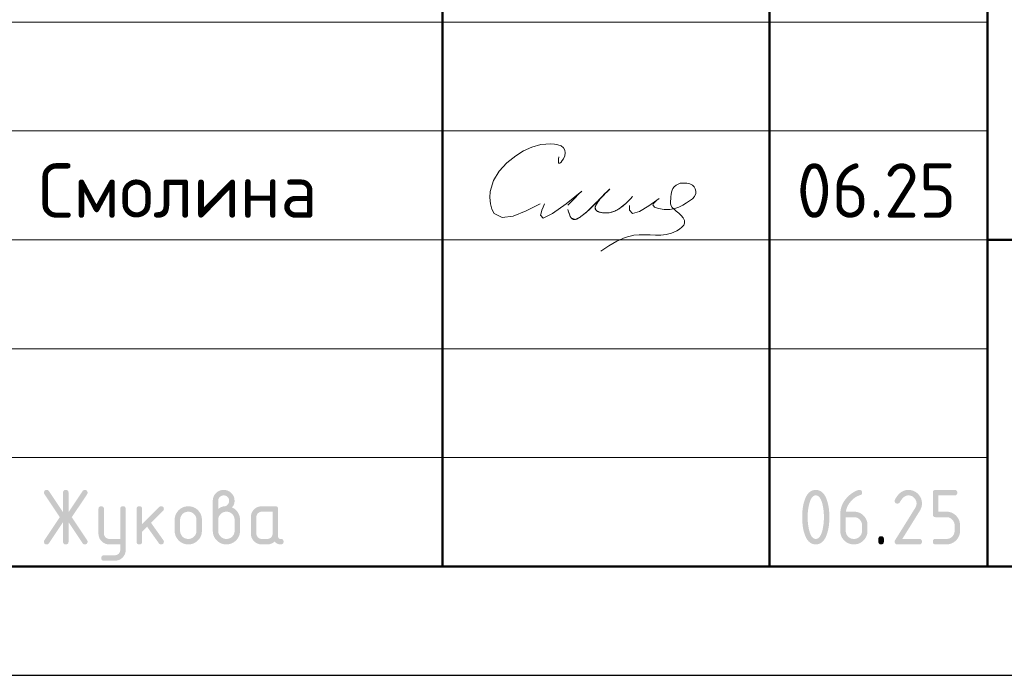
# Model space of a CAD drawing. Header units: millimetres. Extents: x 0 to 50400, y 0 to 35640.
# Tile 3 of 6: x 30071 to 35493, y 0 to 3613. Entities that reach past the tile are written whole.
import ezdxf

# ---------------------------------------------------------------- set-up
doc = ezdxf.new("R2010")
doc.units = ezdxf.units.MM
doc.layers.add('Standard', color=7, linetype='Continuous', lineweight=25)
doc.styles.add('ISOCPEUR', font='txt')

msp = doc.modelspace()

# ---------------------------------------------------------------- hatches: boundary and pattern name
at = {"layer": 'Standard', "linetype": 'Continuous', "lineweight": 25, "transparency": 33554687}
for points in [[(30310.2, 844.4), (30232.8, 728.1), (30231.7, 726.5), (30230.4, 725.2), (30229, 724), (30227.4, 723.2), (30225.8, 722.4), (30224, 721.9), (30222.1, 721.5), (30220, 721.5), (30218.2, 721.5), (30216.6, 721.8), (30215, 722), (30213.6, 722.5), (30212.2, 723), (30211, 723.8), (30209.9, 724.5), (30209, 725.5), (30208, 726.4), (30207.4, 727.7), (30206.7, 728.9), (30206.2, 730.4), (30205.7, 731.8), (30205.5, 733.5), (30205.3, 735.2), (30205.3, 737.2), (30205.3, 739.1), (30205.9, 741.1), (30206.5, 743), (30207.8, 744.9), (30292.1, 871.4), (30207.8, 997.9), (30206.5, 999.9), (30205.9, 1001.8), (30205.3, 1003.8), (30205.3, 1005.9), (30205.3, 1007.8), (30205.5, 1009.5), (30205.7, 1011.3), (30206.2, 1012.7), (30206.7, 1014.2), (30207.4, 1015.4), (30208.1, 1016.6), (30209, 1017.6), (30210, 1018.6), (30211.1, 1019.3), (30212.3, 1020.1), (30213.7, 1020.6), (30215.1, 1021), (30216.8, 1021.3), (30218.4, 1021.5), (30220.3, 1021.5), (30222.3, 1021.5), (30224, 1021.1), (30225.8, 1020.7), (30227.4, 1019.8), (30228.9, 1019), (30230.3, 1017.7), (30231.6, 1016.4), (30232.8, 1014.7), (30310.2, 898.7), (30310.2, 1006.5), (30310.2, 1008.4), (30310.5, 1010.1), (30310.7, 1011.7), (30311.2, 1013.1), (30311.7, 1014.5), (30312.4, 1015.7), (30313.1, 1016.9), (30314, 1017.8), (30314.9, 1018.7), (30316.1, 1019.4), (30317.3, 1020.1), (30318.7, 1020.6), (30320.1, 1021.1), (30321.8, 1021.3), (30323.4, 1021.5), (30325.3, 1021.5), (30327.2, 1021.5), (30328.8, 1021.3), (30330.4, 1021.1), (30331.8, 1020.6), (30333.3, 1020.1), (30334.4, 1019.4), (30335.6, 1018.7), (30336.5, 1017.8), (30337.5, 1016.9), (30338.2, 1015.7), (30338.9, 1014.5), (30339.4, 1013.1), (30339.8, 1011.7), (30340.1, 1010.1), (30340.3, 1008.4), (30340.3, 1006.5), (30340.3, 898.7), (30417.8, 1014.7), (30418.9, 1016.4), (30420.3, 1017.7), (30421.6, 1019), (30423.2, 1019.8), (30424.8, 1020.7), (30426.6, 1021.1), (30428.5, 1021.5), (30430.5, 1021.5), (30432, 1021.5), (30433.4, 1021.3), (30434.9, 1021), (30436.2, 1020.4), (30437.5, 1019.8), (30438.7, 1019), (30439.9, 1018.1), (30441, 1017), (30442, 1015.9), (30442.8, 1014.6), (30443.6, 1013.4), (30444.2, 1012.1), (30444.7, 1010.7), (30445, 1009.3), (30445.3, 1007.9), (30445.3, 1006.3), (30445.3, 1004.1), (30444.6, 1002), (30444, 999.9), (30442.8, 997.9), (30358.5, 871.4), (30442.8, 744.9), (30444, 743), (30444.6, 741), (30445.3, 738.9), (30445.3, 736.8), (30445.3, 735.2), (30445, 733.8), (30444.7, 732.4), (30444.2, 731), (30443.7, 729.7), (30442.9, 728.5), (30442.1, 727.2), (30441.1, 726.1), (30440, 724.9), (30438.8, 724.1), (30437.7, 723.3), (30436.4, 722.7), (30435.1, 722.1), (30433.7, 721.8), (30432.3, 721.5), (30430.7, 721.5), (30428.6, 721.5), (30426.7, 721.9), (30424.8, 722.4), (30423.2, 723.2), (30421.6, 724), (30420.2, 725.2), (30418.9, 726.5), (30417.8, 728.1), (30340.3, 844.4), (30340.3, 736.5), (30340.3, 734.7), (30340.1, 733), (30339.8, 731.4), (30339.4, 730), (30338.9, 728.6), (30338.2, 727.4), (30337.5, 726.2), (30336.5, 725.3), (30335.6, 724.4), (30334.4, 723.7), (30333.3, 723), (30331.8, 722.5), (30330.4, 722), (30328.8, 721.8), (30327.2, 721.5), (30325.3, 721.5), (30323.4, 721.5), (30321.8, 721.8), (30320.1, 722), (30318.7, 722.5), (30317.3, 723), (30316.1, 723.7), (30314.9, 724.4), (30314, 725.3), (30313.1, 726.2), (30312.4, 727.4), (30311.7, 728.6), (30311.2, 730), (30310.7, 731.4), (30310.5, 733), (30310.2, 734.7), (30310.2, 736.5)], [(34964.6, 1021.5), (34968.5, 1021.5), (34972.2, 1021.2), (34976, 1020.9), (34979.6, 1020.2), (34983.2, 1019.5), (34986.7, 1018.5), (34990.1, 1017.4), (34993.4, 1016.1), (34996.7, 1014.7), (34999.9, 1013), (35003.1, 1011.3), (35006.1, 1009.2), (35009.1, 1007.2), (35012, 1004.8), (35014.9, 1002.4), (35017.6, 999.6), (35020.4, 996.9), (35022.8, 994), (35025.2, 991.1), (35027.2, 988.1), (35029.3, 985), (35031, 981.9), (35032.7, 978.7), (35034.1, 975.4), (35035.5, 972.1), (35036.5, 968.6), (35037.5, 965.2), (35038.2, 961.5), (35038.9, 957.9), (35039.2, 954.2), (35039.6, 950.4), (35039.6, 946.6), (35039.6, 941.2), (35038.7, 935.9), (35037.9, 930.5), (35036.2, 925.1), (35034.5, 919.7), (35031.9, 914.3), (35029.3, 908.8), (35025.9, 903.4), (34931.4, 751.6), (35024.6, 751.6), (35026.4, 751.6), (35028.1, 751.4), (35029.7, 751.1), (35031.1, 750.7), (35032.5, 750.2), (35033.7, 749.5), (35034.9, 748.8), (35035.8, 747.8), (35036.8, 746.9), (35037.5, 745.7), (35038.2, 744.6), (35038.6, 743.2), (35039.1, 741.7), (35039.3, 740.1), (35039.6, 738.4), (35039.6, 736.6), (35039.6, 734.7), (35039.3, 733), (35039.1, 731.4), (35038.6, 730), (35038.2, 728.6), (35037.5, 727.4), (35036.8, 726.2), (35035.8, 725.3), (35034.9, 724.4), (35033.7, 723.7), (35032.5, 723), (35031.1, 722.5), (35029.7, 722), (35028.1, 721.8), (35026.4, 721.5), (35024.6, 721.5), (34904.6, 721.5), (34902.7, 721.5), (34901.1, 721.8), (34899.5, 722), (34898.1, 722.5), (34896.7, 723), (34895.5, 723.7), (34894.3, 724.4), (34893.4, 725.3), (34892.4, 726.2), (34891.7, 727.4), (34891, 728.6), (34890.6, 730), (34890.1, 731.4), (34889.9, 733), (34889.6, 734.7), (34889.6, 736.5), (34889.6, 738.8), (34890.2, 741), (34890.9, 743.1), (34892.1, 745.2), (35002.1, 921.7), (35004, 924.7), (35005.4, 927.8), (35006.8, 930.8), (35007.7, 933.9), (35008.6, 937), (35009.1, 940.2), (35009.6, 943.3), (35009.6, 946.5), (35009.6, 951.2), (35008.8, 955.5), (35007.9, 959.8), (35006.3, 963.8), (35004.6, 967.7), (35002.2, 971.4), (34999.7, 975), (34996.4, 978.3), (34993.1, 981.6), (34989.5, 984.1), (34985.8, 986.6), (34981.9, 988.2), (34977.9, 989.8), (34973.6, 990.7), (34969.3, 991.5), (34964.6, 991.5), (34961.4, 991.5), (34958.3, 990.9), (34955.2, 990.3), (34952.1, 989.1), (34949.1, 988), (34946.1, 986.2), (34943.1, 984.4), (34940.1, 982.1), (34937.2, 979.7), (34934.3, 976.8), (34931.4, 973.8), (34928.6, 970.3), (34925.8, 966.7), (34923, 962.6), (34920.3, 958.5), (34917.6, 953.8), (34916.5, 952), (34915.2, 950.6), (34913.9, 949.2), (34912.3, 948.3), (34910.7, 947.4), (34908.8, 947), (34906.8, 946.5), (34904.6, 946.5), (34902.7, 946.5), (34901.1, 946.7), (34899.5, 947), (34898.1, 947.4), (34896.7, 947.9), (34895.5, 948.6), (34894.3, 949.3), (34893.4, 950.3), (34892.4, 951.2), (34891.7, 952.4), (34891, 953.5), (34890.6, 954.9), (34890.1, 956.3), (34889.9, 958), (34889.6, 959.6), (34889.6, 961.5), (34889.6, 963.2), (34890, 964.7), (34890.3, 966.3), (34891, 967.6), (34894.5, 974.4), (34898.2, 980.3), (34902, 986.2), (34906.1, 991.2), (34910.1, 996.3), (34914.4, 1000.5), (34918.8, 1004.7), (34923.4, 1008.1), (34928, 1011.4), (34932.8, 1014), (34937.7, 1016.5), (34942.9, 1018.2), (34948, 1019.9), (34953.5, 1020.7), (34958.9, 1021.5)], [(35099.5, 886.5), (35099.5, 1006.5), (35099.5, 1008.4), (35099.8, 1010.1), (35100, 1011.7), (35100.4, 1013.1), (35100.9, 1014.5), (35101.6, 1015.7), (35102.3, 1016.9), (35103.3, 1017.8), (35104.2, 1018.7), (35105.4, 1019.4), (35106.5, 1020.1), (35107.9, 1020.6), (35109.3, 1021.1), (35111, 1021.3), (35112.6, 1021.5), (35114.5, 1021.5), (35219.2, 1021.5), (35221.1, 1021.5), (35222.7, 1021.3), (35224.3, 1021.1), (35225.7, 1020.6), (35227.1, 1020.1), (35228.3, 1019.4), (35229.5, 1018.7), (35230.4, 1017.8), (35231.4, 1016.9), (35232.1, 1015.7), (35232.8, 1014.5), (35233.2, 1013.1), (35233.7, 1011.7), (35234, 1010), (35234.2, 1008.4), (35234.2, 1006.5), (35234.2, 1004.6), (35234, 1003), (35233.7, 1001.4), (35233.2, 999.9), (35232.8, 998.5), (35232.1, 997.4), (35231.4, 996.2), (35230.4, 995.2), (35229.5, 994.3), (35228.3, 993.6), (35227.1, 992.9), (35225.7, 992.4), (35224.3, 992), (35222.7, 991.7), (35221.1, 991.5), (35219.2, 991.5), (35129.6, 991.5), (35129.6, 901.6), (35174.4, 901.6), (35178.3, 901.6), (35182.1, 901.3), (35185.8, 900.9), (35189.4, 900.2), (35193, 899.5), (35196.4, 898.5), (35199.9, 897.5), (35203.2, 896.1), (35206.5, 894.7), (35209.7, 893), (35212.8, 891.3), (35215.9, 889.2), (35218.9, 887.1), (35221.8, 884.7), (35224.6, 882.3), (35227.4, 879.5), (35230.1, 876.8), (35232.5, 873.9), (35234.9, 871), (35236.9, 868), (35239, 864.9), (35240.7, 861.8), (35242.4, 858.6), (35243.8, 855.3), (35245.1, 852), (35246.2, 848.5), (35247.2, 845.1), (35247.9, 841.5), (35248.5, 837.9), (35248.9, 834.2), (35249.2, 830.4), (35249.2, 826.6), (35249.2, 796.6), (35249.2, 792.7), (35248.9, 788.9), (35248.5, 785.2), (35247.9, 781.6), (35247.2, 778), (35246.1, 774.5), (35245.1, 771), (35243.7, 767.7), (35242.4, 764.4), (35240.6, 761.2), (35238.9, 758.1), (35236.9, 755), (35234.8, 752), (35232.4, 749.1), (35230, 746.2), (35227.2, 743.5), (35224.5, 740.7), (35221.6, 738.3), (35218.7, 735.9), (35215.7, 733.9), (35212.7, 731.8), (35209.5, 730.1), (35206.3, 728.4), (35203, 727), (35199.7, 725.7), (35196.3, 724.6), (35192.8, 723.6), (35189.2, 722.9), (35185.7, 722.2), (35182, 721.9), (35178.2, 721.5), (35174.4, 721.5), (35114.5, 721.5), (35112.6, 721.5), (35111, 721.8), (35109.3, 722), (35107.9, 722.5), (35106.5, 723), (35105.4, 723.7), (35104.2, 724.4), (35103.3, 725.3), (35102.3, 726.2), (35101.6, 727.4), (35100.9, 728.6), (35100.5, 730), (35100, 731.4), (35099.8, 733), (35099.5, 734.7), (35099.5, 736.6), (35099.5, 738.4), (35099.8, 740.1), (35100, 741.7), (35100.4, 743.2), (35100.9, 744.6), (35101.6, 745.7), (35102.3, 746.9), (35103.3, 747.8), (35104.2, 748.8), (35105.4, 749.5), (35106.5, 750.2), (35107.9, 750.7), (35109.3, 751.1), (35111, 751.4), (35112.6, 751.6), (35114.5, 751.6), (35174.3, 751.6), (35179, 751.6), (35183.4, 752.4), (35187.7, 753.2), (35191.7, 754.9), (35195.7, 756.5), (35199.3, 758.9), (35202.9, 761.4), (35206.1, 764.7), (35209.4, 767.9), (35211.9, 771.6), (35214.3, 775.2), (35215.9, 779.2), (35217.6, 783.2), (35218.4, 787.5), (35219.2, 791.9), (35219.2, 796.6), (35219.2, 826.6), (35219.2, 831.2), (35218.4, 835.5), (35217.5, 839.9), (35215.9, 843.8), (35214.3, 847.8), (35211.8, 851.4), (35209.3, 855.1), (35206, 858.4), (35202.8, 861.7), (35199.1, 864.1), (35195.5, 866.6), (35191.5, 868.2), (35187.6, 869.9), (35183.3, 870.7), (35179, 871.5), (35174.3, 871.5), (35114.5, 871.5), (35112.6, 871.5), (35111, 871.8), (35109.3, 872), (35107.9, 872.5), (35106.5, 872.9), (35105.4, 873.6), (35104.2, 874.4), (35103.3, 875.3), (35102.3, 876.2), (35101.6, 877.4), (35100.9, 878.6), (35100.4, 880), (35100, 881.4), (35099.8, 883), (35099.5, 884.7)], [(30625, 691.2), (30625, 721.5), (30565.2, 721.5), (30562, 721.5), (30559, 721.8), (30556, 722.1), (30553.1, 722.6), (30550.2, 723.2), (30547.4, 724), (30544.6, 724.8), (30542, 725.9), (30539.3, 727), (30536.8, 728.4), (30534.2, 729.7), (30531.8, 731.4), (30529.4, 733), (30527.1, 734.9), (30524.8, 736.8), (30522.7, 739), (30520.5, 741.2), (30518.6, 743.5), (30516.7, 745.8), (30515.1, 748.2), (30513.5, 750.7), (30512.1, 753.2), (30510.7, 755.7), (30509.7, 758.4), (30508.6, 761), (30507.8, 763.8), (30507, 766.6), (30506.4, 769.5), (30505.9, 772.4), (30505.6, 775.4), (30505.3, 778.4), (30505.3, 781.5), (30505.3, 916.4), (30505.3, 918.3), (30505.6, 919.9), (30505.8, 921.5), (30506.3, 922.9), (30506.7, 924.3), (30507.4, 925.5), (30508.1, 926.7), (30509.1, 927.6), (30510, 928.6), (30511.2, 929.3), (30512.4, 930), (30513.8, 930.4), (30515.2, 930.9), (30516.8, 931.1), (30518.5, 931.4), (30520.4, 931.4), (30522.2, 931.4), (30523.9, 931.1), (30525.5, 930.9), (30526.9, 930.4), (30528.3, 930), (30529.5, 929.3), (30530.7, 928.6), (30531.6, 927.6), (30532.6, 926.7), (30533.3, 925.5), (30534, 924.4), (30534.4, 923), (30534.9, 921.5), (30535.2, 919.9), (30535.4, 918.3), (30535.4, 916.4), (30535.4, 781.6), (30535.4, 778.5), (30535.9, 775.6), (30536.5, 772.8), (30537.6, 770.2), (30538.7, 767.5), (30540.4, 765.1), (30542, 762.7), (30544.2, 760.4), (30546.4, 758.2), (30548.8, 756.6), (30551.2, 754.9), (30553.9, 753.8), (30556.5, 752.7), (30559.4, 752.2), (30562.2, 751.6), (30565.3, 751.6), (30625, 751.6), (30625, 916.4), (30625, 918.3), (30625.2, 919.9), (30625.5, 921.5), (30625.9, 923), (30626.4, 924.4), (30627.1, 925.5), (30627.8, 926.7), (30628.7, 927.6), (30629.7, 928.6), (30630.9, 929.3), (30632, 930), (30633.4, 930.4), (30634.9, 930.9), (30636.5, 931.1), (30638.1, 931.4), (30640, 931.4), (30641.9, 931.4), (30643.5, 931.1), (30645.2, 930.9), (30646.6, 930.4), (30648, 930), (30649.2, 929.3), (30650.4, 928.6), (30651.3, 927.6), (30652.2, 926.7), (30652.9, 925.5), (30653.6, 924.3), (30654.1, 923), (30654.6, 921.5), (30654.8, 919.9), (30655, 918.3), (30655, 916.4), (30655, 691.6), (30655, 688.5), (30654.8, 685.5), (30654.5, 682.5), (30654, 679.6), (30653.4, 676.7), (30652.6, 673.9), (30651.8, 671.2), (30650.8, 668.5), (30649.7, 665.8), (30648.4, 663.3), (30647, 660.8), (30645.4, 658.4), (30643.8, 655.9), (30642, 653.6), (30640.1, 651.3), (30637.9, 649.1), (30635.8, 646.9), (30633.5, 645), (30631.3, 643.1), (30628.9, 641.5), (30626.5, 639.9), (30624, 638.5), (30621.5, 637.1), (30618.9, 636), (30616.2, 634.9), (30613.5, 634.1), (30610.7, 633.3), (30607.9, 632.7), (30605, 632.2), (30602, 631.9), (30599, 631.7), (30595.9, 631.7), (30535.4, 631.7), (30533.5, 631.7), (30531.9, 631.9), (30530.2, 632.1), (30528.8, 632.6), (30527.4, 633.1), (30526.2, 633.8), (30525.1, 634.5), (30524.1, 635.4), (30523.2, 636.4), (30522.5, 637.5), (30521.8, 638.7), (30521.3, 640.1), (30520.9, 641.5), (30520.6, 643.2), (30520.4, 644.8), (30520.4, 646.7), (30520.4, 648.2), (30520.7, 649.6), (30521, 650.9), (30521.5, 652.3), (30522.1, 653.6), (30522.9, 654.8), (30523.8, 656), (30524.9, 657.2), (30526.1, 658.3), (30527.3, 659.2), (30528.5, 660), (30529.8, 660.6), (30531.1, 661.1), (30532.5, 661.4), (30533.9, 661.7), (30535.4, 661.7), (30595.1, 661.7), (30598.3, 661.7), (30601.2, 662.2), (30604.1, 662.8), (30606.8, 663.8), (30609.4, 664.9), (30611.8, 666.4), (30614.2, 668), (30616.4, 670.1), (30618.5, 672.2), (30620.2, 674.6), (30621.8, 676.9), (30622.8, 679.6), (30623.9, 682.2), (30624.5, 685.1), (30625, 688)], [(30745.2, 832.8), (30839.5, 927.1), (30840.6, 928.1), (30841.8, 929), (30843, 929.8), (30844.3, 930.3), (30845.7, 930.8), (30847.1, 931.1), (30848.6, 931.4), (30850.2, 931.4), (30852.1, 931.4), (30853.7, 931.1), (30855.3, 930.9), (30856.7, 930.4), (30858.2, 930), (30859.3, 929.3), (30860.5, 928.6), (30861.4, 927.6), (30862.4, 926.7), (30863.1, 925.5), (30863.8, 924.3), (30864.2, 922.9), (30864.7, 921.5), (30864.9, 919.9), (30865.2, 918.3), (30865.2, 916.4), (30865.2, 914.9), (30864.9, 913.5), (30864.6, 912.1), (30864, 910.8), (30863.5, 909.5), (30862.6, 908.3), (30861.8, 907.1), (30860.6, 905.9), (30794.8, 840.1), (30862.2, 745.2), (30863.7, 743.1), (30864.4, 740.9), (30865.2, 738.7), (30865.2, 736.3), (30865.2, 734.5), (30864.9, 732.8), (30864.7, 731.2), (30864.2, 729.9), (30863.8, 728.5), (30863.1, 727.3), (30862.4, 726.2), (30861.4, 725.2), (30860.5, 724.3), (30859.3, 723.6), (30858.2, 722.9), (30856.7, 722.5), (30855.3, 722), (30853.7, 721.8), (30852.1, 721.5), (30850.2, 721.5), (30848.2, 721.5), (30846.4, 721.9), (30844.7, 722.3), (30843.1, 723.1), (30841.5, 723.9), (30840.2, 725.1), (30838.8, 726.3), (30837.7, 727.9), (30773.2, 818.6), (30745.2, 790.6), (30745.2, 736.5), (30745.2, 734.7), (30745, 733), (30744.7, 731.4), (30744.3, 730), (30743.8, 728.6), (30743.1, 727.4), (30742.4, 726.2), (30741.5, 725.3), (30740.5, 724.4), (30739.4, 723.7), (30738.2, 723), (30736.8, 722.5), (30735.4, 722), (30733.7, 721.8), (30732.1, 721.5), (30730.2, 721.5), (30728.3, 721.5), (30726.7, 721.8), (30725, 722), (30723.6, 722.5), (30722.2, 723), (30721, 723.7), (30719.9, 724.4), (30718.9, 725.3), (30718, 726.2), (30717.3, 727.4), (30716.6, 728.6), (30716.1, 730), (30715.6, 731.4), (30715.4, 733), (30715.2, 734.7), (30715.2, 736.5), (30715.2, 916.4), (30715.2, 918.3), (30715.4, 919.9), (30715.6, 921.5), (30716.1, 922.9), (30716.6, 924.3), (30717.3, 925.5), (30718, 926.7), (30718.9, 927.6), (30719.9, 928.6), (30721, 929.3), (30722.2, 930), (30723.6, 930.4), (30725, 930.9), (30726.7, 931.1), (30728.3, 931.4), (30730.2, 931.4), (30732.1, 931.4), (30733.7, 931.1), (30735.4, 930.9), (30736.8, 930.4), (30738.2, 930), (30739.4, 929.3), (30740.5, 928.6), (30741.5, 927.6), (30742.4, 926.7), (30743.1, 925.5), (30743.8, 924.3), (30744.3, 922.9), (30744.7, 921.5), (30745, 919.9), (30745.2, 918.3), (30745.2, 916.4)], [(34799.8, 751.6), (34799.8, 753.5), (34800, 755.1), (34800.3, 756.8), (34800.7, 758.2), (34801.2, 759.6), (34801.9, 760.8), (34802.6, 761.9), (34803.6, 762.9), (34804.5, 763.8), (34805.7, 764.5), (34806.8, 765.2), (34808.2, 765.7), (34809.7, 766.2), (34811.3, 766.4), (34812.9, 766.6), (34814.8, 766.6), (34816.7, 766.6), (34818.3, 766.4), (34820, 766.2), (34821.4, 765.7), (34822.8, 765.2), (34824, 764.5), (34825.2, 763.8), (34826.1, 762.9), (34827, 761.9), (34827.7, 760.8), (34828.4, 759.6), (34828.9, 758.2), (34829.4, 756.8), (34829.6, 755.1), (34829.8, 753.5), (34829.8, 751.6), (34829.8, 736.6), (34829.8, 734.7), (34829.6, 733), (34829.4, 731.4), (34828.9, 730), (34828.4, 728.6), (34827.7, 727.4), (34827, 726.2), (34826.1, 725.3), (34825.2, 724.4), (34824, 723.7), (34822.8, 723), (34821.4, 722.5), (34820, 722), (34818.3, 721.8), (34816.7, 721.5), (34814.8, 721.5), (34812.9, 721.5), (34811.3, 721.8), (34809.7, 722), (34808.2, 722.5), (34806.8, 723), (34805.7, 723.7), (34804.5, 724.4), (34803.6, 725.3), (34802.6, 726.2), (34801.9, 727.4), (34801.2, 728.6), (34800.7, 730), (34800.3, 731.4), (34800, 733), (34799.8, 734.7), (34799.8, 736.6)]]:
    msp.add_hatch(color=7, dxfattribs=at).paths.add_polyline_path(points, flags=16)
h = msp.add_hatch(color=7, dxfattribs=at)
h.paths.add_polyline_path([(31164.9, 916.5), (31169.6, 920.2), (31174.2, 923), (31178.8, 925.9), (31183.2, 927.7), (31187.5, 929.6), (31191.7, 930.5), (31195.9, 931.5), (31199.9, 931.5), (31202.2, 931.5), (31204.4, 932.1), (31206.7, 932.8), (31208.8, 934.1), (31211, 935.4), (31213.1, 937.4), (31215.1, 939.3), (31217.1, 941.9), (31219.1, 944.4), (31220.5, 946.8), (31222, 949.3), (31222.9, 951.7), (31223.9, 954.1), (31224.4, 956.6), (31224.9, 959), (31224.9, 961.5), (31224.9, 964.6), (31224.3, 967.6), (31223.8, 970.5), (31222.7, 973.2), (31221.6, 975.8), (31220, 978.2), (31218.4, 980.7), (31216.2, 982.8), (31214.1, 985), (31211.7, 986.6), (31209.2, 988.2), (31206.6, 989.3), (31203.9, 990.4), (31201, 990.9), (31198.1, 991.5), (31194.9, 991.5), (31191.8, 991.5), (31188.9, 990.9), (31186, 990.4), (31183.3, 989.3), (31180.7, 988.2), (31178.2, 986.5), (31175.8, 984.9), (31173.6, 982.7), (31171.4, 980.5), (31169.8, 978.1), (31168.2, 975.7), (31167.1, 973), (31166, 970.4), (31165.4, 967.5), (31164.9, 964.6), (31164.9, 961.5)])
h.paths.add_polyline_path([(31239.6, 925.4), (31244.8, 923.3), (31249.4, 920.4), (31254.1, 917.7), (31258.2, 914.2), (31262.2, 910.8), (31265.8, 906.7), (31269.4, 902.6), (31272.4, 897.9), (31275.4, 893.2), (31277.7, 888.3), (31280, 883.3), (31281.5, 878.1), (31283, 873), (31283.8, 867.6), (31284.5, 862.2), (31284.5, 856.5), (31284.5, 796.5), (31284.5, 792.6), (31284.2, 788.9), (31283.9, 785.1), (31283.2, 781.5), (31282.5, 777.8), (31281.5, 774.4), (31280.4, 770.9), (31279.1, 767.6), (31277.7, 764.2), (31276, 761.1), (31274.3, 757.9), (31272.2, 754.9), (31270.2, 751.8), (31267.8, 749), (31265.4, 746.1), (31262.7, 743.4), (31259.9, 740.6), (31257, 738.2), (31254.2, 735.9), (31251.1, 733.8), (31248.1, 731.8), (31244.9, 730.1), (31241.8, 728.4), (31238.5, 727), (31235.2, 725.6), (31231.7, 724.6), (31228.2, 723.6), (31224.7, 722.9), (31221, 722.2), (31217.3, 721.9), (31213.6, 721.5), (31209.7, 721.5), (31205.8, 721.5), (31202, 721.9), (31198.2, 722.2), (31194.6, 722.9), (31191, 723.6), (31187.6, 724.6), (31184.1, 725.7), (31180.8, 727), (31177.4, 728.4), (31174.3, 730.1), (31171.1, 731.8), (31168.1, 733.9), (31165.1, 735.9), (31162.2, 738.3), (31159.3, 740.7), (31156.6, 743.5), (31153.9, 746.2), (31151.5, 749.1), (31149.1, 752), (31147.1, 755), (31145, 758), (31143.3, 761.2), (31141.6, 764.4), (31140.3, 767.7), (31138.9, 771), (31137.9, 774.5), (31136.9, 777.9), (31136.2, 781.6), (31135.5, 785.2), (31135.2, 788.9), (31134.8, 792.6), (31134.8, 796.5), (31134.8, 961.5), (31134.8, 964.7), (31135.1, 967.7), (31135.4, 970.8), (31135.9, 973.7), (31136.5, 976.6), (31137.3, 979.4), (31138.1, 982.1), (31139.2, 984.8), (31140.3, 987.5), (31141.6, 990), (31143, 992.5), (31144.6, 995), (31146.3, 997.4), (31148.2, 999.7), (31150.1, 1002), (31152.3, 1004.2), (31154.5, 1006.3), (31156.8, 1008.2), (31159.1, 1010.1), (31161.5, 1011.8), (31163.9, 1013.4), (31166.4, 1014.7), (31169, 1016.1), (31171.6, 1017.2), (31174.3, 1018.3), (31177, 1019.1), (31179.8, 1019.9), (31182.7, 1020.5), (31185.5, 1021), (31188.5, 1021.3), (31191.5, 1021.5), (31194.7, 1021.5), (31197.8, 1021.5), (31200.8, 1021.3), (31203.9, 1021), (31206.7, 1020.5), (31209.6, 1019.9), (31212.4, 1019.1), (31215.2, 1018.3), (31217.9, 1017.2), (31220.5, 1016.1), (31223, 1014.7), (31225.6, 1013.3), (31228, 1011.7), (31230.4, 1010.1), (31232.7, 1008.1), (31235, 1006.2), (31237.2, 1004), (31239.3, 1001.9), (31241.2, 999.6), (31243.1, 997.3), (31244.7, 994.8), (31246.4, 992.4), (31247.7, 989.9), (31249.1, 987.3), (31250.2, 984.7), (31251.2, 982), (31252.1, 979.2), (31252.9, 976.5), (31253.4, 973.6), (31254, 970.7), (31254.2, 967.7), (31254.5, 964.7), (31254.5, 961.5), (31254.5, 955.9), (31253.6, 950.8), (31252.6, 945.7), (31250.8, 941.1), (31248.9, 936.6), (31246.1, 932.7), (31243.4, 928.8)], flags=16)
h.paths.add_polyline_path([(31254.5, 796.6), (31254.5, 856.6), (31254.5, 861.2), (31253.7, 865.5), (31252.9, 869.9), (31251.2, 873.8), (31249.6, 877.8), (31247.2, 881.4), (31244.7, 885.1), (31241.5, 888.4), (31238.2, 891.7), (31234.6, 894.1), (31231, 896.6), (31227, 898.3), (31223.1, 899.9), (31218.7, 900.7), (31214.4, 901.6), (31209.7, 901.6), (31205, 901.6), (31200.7, 900.7), (31196.3, 899.9), (31192.4, 898.3), (31188.4, 896.6), (31184.8, 894.1), (31181.1, 891.7), (31177.9, 888.4), (31174.6, 885.1), (31172.2, 881.4), (31169.8, 877.8), (31168.1, 873.8), (31166.5, 869.9), (31165.7, 865.5), (31164.9, 861.2), (31164.9, 856.6), (31164.9, 796.6), (31164.9, 791.9), (31165.7, 787.5), (31166.5, 783.2), (31168.1, 779.2), (31169.8, 775.2), (31172.2, 771.6), (31174.6, 767.9), (31177.9, 764.7), (31181.1, 761.4), (31184.8, 758.9), (31188.4, 756.5), (31192.4, 754.9), (31196.3, 753.2), (31200.7, 752.4), (31205, 751.6), (31209.7, 751.6), (31214.4, 751.6), (31218.7, 752.4), (31223.1, 753.2), (31227, 754.9), (31231, 756.5), (31234.6, 759), (31238.2, 761.5), (31241.5, 764.8), (31244.7, 768.1), (31247.2, 771.7), (31249.6, 775.3), (31251.2, 779.3), (31252.9, 783.3), (31253.7, 787.6), (31254.5, 791.9)])
h = msp.add_hatch(color=7, dxfattribs=at)
h.paths.add_polyline_path([(34499.8, 871.5), (34499.8, 880.9), (34499.3, 889.9), (34498.8, 899), (34497.8, 907.7), (34496.8, 916.5), (34495.3, 925), (34493.9, 933.5), (34491.9, 941.7), (34490.4, 948), (34488.7, 953.4), (34487, 958.8), (34485.1, 963.5), (34483.2, 968.2), (34481.1, 972.1), (34479, 975.9), (34476.7, 979), (34474.4, 982.2), (34471.8, 984.5), (34469.3, 986.8), (34466.6, 988.4), (34463.9, 989.9), (34461, 990.7), (34458.1, 991.5), (34455, 991.5), (34451.9, 991.5), (34449, 990.7), (34446.1, 989.9), (34443.4, 988.4), (34440.8, 986.8), (34438.3, 984.5), (34435.8, 982.1), (34433.5, 979), (34431.2, 975.9), (34429.1, 972), (34427, 968.1), (34425.1, 963.4), (34423.2, 958.7), (34421.5, 953.2), (34419.8, 947.8), (34418.3, 941.5), (34416.3, 933.1), (34414.8, 924.5), (34413.2, 916), (34412.2, 907.2), (34411.2, 898.5), (34410.7, 889.5), (34410.2, 880.6), (34410.2, 871.5), (34410.2, 862.3), (34410.7, 853.3), (34411.2, 844.3), (34412.2, 835.5), (34413.2, 826.7), (34414.6, 818.2), (34416.1, 809.6), (34418.1, 801.3), (34419.6, 795.1), (34421.3, 789.7), (34423, 784.2), (34424.9, 779.6), (34426.8, 774.9), (34428.9, 771), (34431, 767.1), (34433.3, 764), (34435.6, 760.9), (34438.1, 758.6), (34440.6, 756.3), (34443.3, 754.7), (34446.1, 753.2), (34449, 752.4), (34451.9, 751.6), (34455, 751.6), (34458.1, 751.6), (34461, 752.4), (34463.9, 753.2), (34466.6, 754.7), (34469.3, 756.3), (34471.8, 758.6), (34474.4, 760.9), (34476.7, 764), (34479, 767.1), (34481.1, 771), (34483.2, 774.9), (34485.1, 779.6), (34487, 784.2), (34488.7, 789.7), (34490.4, 795.1), (34491.9, 801.3), (34493.9, 809.6), (34495.3, 818.2), (34496.8, 826.7), (34497.8, 835.5), (34498.8, 844.3), (34499.3, 853.3), (34499.8, 862.3)])
h.paths.add_polyline_path([(34529.9, 871.5), (34529.9, 864.8), (34529.6, 858.4), (34529.4, 851.9), (34529, 845.6), (34528.6, 839.4), (34528, 833.4), (34527.4, 827.3), (34526.6, 821.5), (34525.7, 815.7), (34524.7, 810.2), (34523.7, 804.6), (34522.4, 799.3), (34521.2, 793.9), (34519.8, 788.8), (34518.3, 783.7), (34516.7, 778.8), (34514.3, 771.7), (34511.5, 765.4), (34508.7, 759.1), (34505.6, 753.8), (34502.5, 748.4), (34499, 743.9), (34495.5, 739.4), (34491.6, 735.9), (34487.8, 732.3), (34483.5, 729.6), (34479.3, 726.9), (34474.7, 725.1), (34470.2, 723.3), (34465.2, 722.4), (34460.3, 721.5), (34455, 721.5), (34449.7, 721.5), (34444.7, 722.4), (34439.8, 723.3), (34435.2, 725.1), (34430.6, 726.9), (34426.4, 729.6), (34422.2, 732.2), (34418.4, 735.8), (34414.5, 739.4), (34411, 743.8), (34407.5, 748.3), (34404.4, 753.6), (34401.2, 759), (34398.5, 765.2), (34395.7, 771.5), (34393.3, 778.6), (34391.6, 783.5), (34390.2, 788.6), (34388.8, 793.7), (34387.5, 799.1), (34386.3, 804.4), (34385.3, 810), (34384.2, 815.6), (34383.4, 821.4), (34382.6, 827.2), (34382, 833.2), (34381.4, 839.3), (34380.9, 845.5), (34380.5, 851.8), (34380.3, 858.3), (34380.1, 864.8), (34380.1, 871.5), (34380.1, 878.3), (34380.3, 884.8), (34380.5, 891.3), (34380.9, 897.6), (34381.4, 903.8), (34382, 909.9), (34382.6, 915.9), (34383.4, 921.7), (34384.2, 927.5), (34385.3, 933.1), (34386.3, 938.7), (34387.5, 944), (34388.8, 949.4), (34390.2, 954.5), (34391.6, 959.6), (34393.3, 964.5), (34395.7, 971.6), (34398.5, 977.9), (34401.2, 984.1), (34404.4, 989.5), (34407.5, 994.8), (34411, 999.3), (34414.5, 1003.7), (34418.4, 1007.3), (34422.2, 1010.9), (34426.4, 1013.5), (34430.6, 1016.2), (34435.2, 1018), (34439.8, 1019.8), (34444.7, 1020.7), (34449.7, 1021.5), (34455, 1021.5), (34460.3, 1021.5), (34465.2, 1020.6), (34470.2, 1019.8), (34474.7, 1018), (34479.3, 1016.2), (34483.5, 1013.5), (34487.8, 1010.8), (34491.6, 1007.2), (34495.5, 1003.6), (34499, 999.2), (34502.5, 994.7), (34505.6, 989.3), (34508.7, 984), (34511.5, 977.7), (34514.3, 971.4), (34516.7, 964.3), (34518.3, 959.4), (34519.8, 954.3), (34521.2, 949.2), (34522.4, 943.8), (34523.7, 938.5), (34524.7, 932.9), (34525.7, 927.3), (34526.6, 921.5), (34527.4, 915.7), (34528, 909.7), (34528.6, 903.7), (34529, 897.4), (34529.4, 891.2), (34529.6, 884.7), (34529.9, 878.3)], flags=16)
h = msp.add_hatch(color=7, dxfattribs=at)
h.paths.add_polyline_path([(34620, 871.5), (34620, 796.6), (34620, 791.9), (34620.8, 787.5), (34621.6, 783.2), (34623.3, 779.2), (34624.9, 775.2), (34627.3, 771.6), (34629.8, 767.9), (34633, 764.7), (34636.3, 761.4), (34639.9, 758.9), (34643.5, 756.5), (34647.5, 754.9), (34651.5, 753.2), (34655.8, 752.4), (34660.1, 751.6), (34664.8, 751.6), (34669.5, 751.6), (34673.9, 752.4), (34678.2, 753.2), (34682.2, 754.9), (34686.1, 756.5), (34689.7, 759), (34693.4, 761.5), (34696.6, 764.8), (34699.9, 768.1), (34702.3, 771.7), (34704.7, 775.3), (34706.4, 779.3), (34708, 783.3), (34708.8, 787.6), (34709.6, 791.9), (34709.6, 796.6), (34709.6, 826.6), (34709.6, 831.3), (34708.8, 835.6), (34708, 840), (34706.4, 844), (34704.7, 848), (34702.2, 851.6), (34699.8, 855.2), (34696.5, 858.5), (34693.2, 861.7), (34689.6, 864.2), (34686, 866.6), (34682, 868.3), (34678.1, 869.9), (34673.8, 870.7), (34669.5, 871.5), (34664.8, 871.5)])
h.paths.add_polyline_path([(34694.7, 1021.5), (34696.5, 1021.5), (34698.2, 1021.3), (34699.8, 1021.1), (34701.2, 1020.6), (34702.6, 1020.1), (34703.8, 1019.4), (34705, 1018.7), (34705.9, 1017.8), (34706.8, 1016.9), (34707.5, 1015.7), (34708.2, 1014.5), (34708.7, 1013.1), (34709.2, 1011.7), (34709.4, 1010.1), (34709.6, 1008.4), (34709.6, 1006.6), (34709.6, 1003.8), (34709.2, 1001.6), (34708.7, 999.4), (34707.8, 997.7), (34706.8, 996.1), (34705.4, 995.1), (34704, 994.1), (34702.2, 993.6), (34698, 992.5), (34694, 991.1), (34689.9, 989.7), (34686, 987.9), (34682.1, 986.2), (34678.4, 984), (34674.6, 981.9), (34671, 979.4), (34667.3, 976.9), (34663.8, 974), (34660.3, 971.2), (34657, 968), (34653.6, 964.7), (34650.3, 961.1), (34647.1, 957.6), (34644, 953.6), (34639.1, 947.4), (34635.2, 941), (34631.3, 934.6), (34628.4, 928.1), (34625.6, 921.6), (34623.8, 915), (34621.9, 908.4), (34621.1, 901.6), (34664.9, 901.6), (34668.8, 901.6), (34672.6, 901.3), (34676.5, 900.9), (34680.1, 900.2), (34683.8, 899.6), (34687.2, 898.5), (34690.7, 897.5), (34694.1, 896.1), (34697.4, 894.8), (34700.6, 893.1), (34703.7, 891.4), (34706.7, 889.3), (34709.8, 887.3), (34712.6, 884.9), (34715.4, 882.5), (34718.2, 879.8), (34720.8, 877), (34723.2, 874.2), (34725.5, 871.3), (34727.6, 868.3), (34729.6, 865.2), (34731.3, 862.1), (34733, 858.9), (34734.3, 855.6), (34735.6, 852.2), (34736.7, 848.8), (34737.7, 845.3), (34738.3, 841.7), (34739, 838), (34739.3, 834.3), (34739.7, 830.5), (34739.7, 826.6), (34739.7, 796.6), (34739.7, 792.6), (34739.3, 788.9), (34739, 785.1), (34738.3, 781.5), (34737.6, 777.9), (34736.6, 774.4), (34735.6, 770.9), (34734.2, 767.6), (34732.8, 764.3), (34731.1, 761.1), (34729.4, 757.9), (34727.4, 754.9), (34725.3, 751.8), (34722.9, 749), (34720.5, 746.1), (34717.8, 743.4), (34715.1, 740.6), (34712.2, 738.3), (34709.3, 735.9), (34706.3, 733.8), (34703.2, 731.8), (34700.1, 730.1), (34696.9, 728.4), (34693.6, 727), (34690.3, 725.6), (34686.8, 724.6), (34683.4, 723.6), (34679.8, 722.9), (34676.2, 722.2), (34672.4, 721.9), (34668.7, 721.5), (34664.8, 721.5), (34660.9, 721.5), (34657.1, 721.9), (34653.4, 722.2), (34649.8, 722.9), (34646.2, 723.6), (34642.7, 724.6), (34639.2, 725.6), (34635.9, 727), (34632.6, 728.3), (34629.4, 730), (34626.2, 731.7), (34623.2, 733.7), (34620.2, 735.8), (34617.3, 738.2), (34614.5, 740.5), (34611.7, 743.2), (34609, 746), (34606.6, 748.8), (34604.3, 751.7), (34602.2, 754.7), (34600.2, 757.7), (34598.5, 760.9), (34596.8, 764), (34595.4, 767.3), (34594, 770.6), (34593, 774.1), (34592, 777.5), (34591.3, 781.1), (34590.6, 784.7), (34590.3, 788.4), (34590, 792.2), (34590, 796.1), (34590, 886.5), (34590, 892.9), (34590.5, 899.1), (34591, 905.3), (34592.1, 911.2), (34593.1, 917.2), (34594.7, 923), (34596.3, 928.7), (34598.4, 934.3), (34600.5, 939.9), (34603.1, 945.3), (34605.8, 950.7), (34609, 955.9), (34612.1, 961.1), (34615.8, 966.1), (34619.5, 971.1), (34623.7, 975.9), (34627, 979.6), (34630.4, 983), (34633.7, 986.5), (34637.2, 989.7), (34640.6, 992.8), (34644.1, 995.8), (34647.6, 998.7), (34651.2, 1001.3), (34654.8, 1004), (34658.5, 1006.3), (34662.1, 1008.7), (34665.8, 1010.8), (34669.6, 1012.9), (34673.4, 1014.7), (34677.2, 1016.6), (34681.1, 1018.1), (34683.3, 1019), (34685.2, 1019.6), (34687.2, 1020.3), (34688.9, 1020.7), (34690.6, 1021.1), (34692, 1021.3), (34693.5, 1021.5)], flags=16)
h = msp.add_hatch(color=7, dxfattribs=at)
h.paths.add_polyline_path([(30925, 796.5), (30925, 856.4), (30925, 860.3), (30925.3, 864.1), (30925.7, 867.8), (30926.4, 871.4), (30927, 875), (30928.1, 878.5), (30929.1, 881.9), (30930.5, 885.3), (30931.8, 888.6), (30933.6, 891.7), (30935.3, 894.9), (30937.3, 897.9), (30939.4, 901), (30941.8, 903.8), (30944.2, 906.7), (30946.9, 909.5), (30949.6, 912.2), (30952.5, 914.6), (30955.4, 917), (30958.4, 919.1), (30961.4, 921.1), (30964.6, 922.8), (30967.8, 924.5), (30971.1, 925.9), (30974.4, 927.3), (30977.8, 928.3), (30981.3, 929.3), (30984.9, 930), (30988.5, 930.7), (30992.2, 931), (30996, 931.4), (30999.9, 931.4), (31003.8, 931.4), (31007.6, 931), (31011.4, 930.7), (31015, 930), (31018.6, 929.3), (31022.1, 928.3), (31025.6, 927.3), (31028.9, 926), (31032.2, 924.6), (31035.4, 922.9), (31038.6, 921.2), (31041.6, 919.2), (31044.6, 917.1), (31047.5, 914.8), (31050.3, 912.4), (31053, 909.7), (31055.8, 907), (31058.1, 904.1), (31060.5, 901.3), (31062.5, 898.2), (31064.6, 895.2), (31066.3, 892), (31068, 888.9), (31069.3, 885.5), (31070.7, 882.2), (31071.7, 878.7), (31072.7, 875.2), (31073.4, 871.6), (31074, 868), (31074.4, 864.2), (31074.7, 860.4), (31074.7, 856.4), (31074.7, 796.5), (31074.7, 792.6), (31074.4, 788.9), (31074, 785.1), (31073.3, 781.5), (31072.7, 777.9), (31071.6, 774.4), (31070.6, 771), (31069.2, 767.7), (31067.9, 764.4), (31066.2, 761.2), (31064.5, 758), (31062.4, 755), (31060.3, 752), (31058, 749.1), (31055.6, 746.2), (31052.8, 743.5), (31050.1, 740.7), (31047.2, 738.3), (31044.3, 735.9), (31041.3, 733.9), (31038.3, 731.8), (31035.1, 730.1), (31031.9, 728.4), (31028.6, 727), (31025.3, 725.6), (31021.9, 724.6), (31018.4, 723.6), (31014.8, 722.9), (31011.2, 722.2), (31007.5, 721.9), (31003.7, 721.5), (30999.9, 721.5), (30996, 721.5), (30992.2, 721.9), (30988.5, 722.2), (30984.9, 722.9), (30981.3, 723.6), (30977.8, 724.6), (30974.4, 725.6), (30971.1, 727), (30967.8, 728.4), (30964.6, 730.1), (30961.4, 731.8), (30958.4, 733.9), (30955.4, 735.9), (30952.5, 738.3), (30949.6, 740.7), (30946.9, 743.5), (30944.2, 746.2), (30941.8, 749.1), (30939.4, 752), (30937.3, 755), (30935.3, 758), (30933.6, 761.2), (30931.8, 764.4), (30930.5, 767.7), (30929.1, 771), (30928.1, 774.4), (30927, 777.9), (30926.4, 781.5), (30925.7, 785.1), (30925.3, 788.9), (30925, 792.6)], flags=16)
h.paths.add_polyline_path([(31044.7, 796.6), (31044.7, 856.6), (31044.7, 861.2), (31043.8, 865.5), (31043, 869.9), (31041.4, 873.8), (31039.7, 877.8), (31037.3, 881.4), (31034.8, 885.1), (31031.5, 888.4), (31028.3, 891.7), (31024.6, 894.1), (31021, 896.6), (31017.1, 898.3), (31013.1, 899.9), (31008.8, 900.7), (31004.5, 901.6), (30999.9, 901.6), (30995.2, 901.6), (30990.9, 900.7), (30986.6, 899.9), (30982.7, 898.3), (30978.7, 896.6), (30975.1, 894.1), (30971.5, 891.7), (30968.2, 888.4), (30964.9, 885.1), (30962.4, 881.4), (30960, 877.8), (30958.3, 873.8), (30956.7, 869.9), (30955.9, 865.5), (30955, 861.2), (30955, 856.6), (30955, 796.6), (30955, 791.9), (30955.9, 787.5), (30956.7, 783.2), (30958.3, 779.2), (30959.9, 775.2), (30962.4, 771.6), (30964.8, 767.9), (30968.1, 764.7), (30971.3, 761.4), (30974.9, 758.9), (30978.5, 756.5), (30982.5, 754.9), (30986.5, 753.2), (30990.8, 752.4), (30995.2, 751.6), (30999.9, 751.6), (31004.5, 751.6), (31008.8, 752.4), (31013.1, 753.2), (31017.1, 754.9), (31021, 756.5), (31024.6, 759), (31028.3, 761.5), (31031.5, 764.8), (31034.8, 768.1), (31037.3, 771.7), (31039.7, 775.3), (31041.4, 779.3), (31043, 783.3), (31043.8, 787.6), (31044.7, 791.9)])
h = msp.add_hatch(color=7, dxfattribs=at)
h.paths.add_polyline_path([(31464.3, 901.3), (31404.6, 901.3), (31401.5, 901.3), (31398.6, 900.8), (31395.7, 900.2), (31393.1, 899.1), (31390.4, 898), (31388, 896.4), (31385.6, 894.8), (31383.4, 892.6), (31381.2, 890.4), (31379.6, 888), (31378, 885.6), (31376.9, 882.9), (31375.8, 880.3), (31375.3, 877.4), (31374.7, 874.5), (31374.7, 871.4), (31374.7, 781.5), (31374.7, 778.5), (31375.3, 775.6), (31375.8, 772.8), (31376.9, 770.1), (31378, 767.5), (31379.7, 765.1), (31381.3, 762.7), (31383.5, 760.4), (31385.7, 758.2), (31388.2, 756.6), (31390.6, 754.9), (31393.2, 753.8), (31395.8, 752.7), (31398.7, 752.2), (31401.5, 751.6), (31404.6, 751.6), (31434.5, 751.6), (31437.6, 751.6), (31440.4, 752.1), (31443.3, 752.7), (31446, 753.8), (31448.6, 754.9), (31451, 756.5), (31453.4, 758.1), (31455.6, 760.3), (31457.8, 762.5), (31459.4, 764.9), (31461.1, 767.4), (31462.1, 770), (31463.2, 772.7), (31463.8, 775.5), (31464.3, 778.4), (31464.3, 781.5)])
h.paths.add_polyline_path([(31524.4, 736.5), (31524.4, 734.7), (31524.1, 733), (31523.9, 731.4), (31523.4, 730), (31523, 728.6), (31522.3, 727.4), (31521.6, 726.2), (31520.6, 725.3), (31519.7, 724.4), (31518.5, 723.7), (31517.4, 723), (31515.9, 722.5), (31514.5, 722), (31512.9, 721.8), (31511.2, 721.5), (31509.4, 721.5), (31504.2, 721.5), (31499.4, 722.5), (31494.6, 723.5), (31490.4, 725.5), (31486.1, 727.5), (31482.3, 730.5), (31478.4, 733.5), (31475.1, 737.4), (31471, 733.5), (31466.4, 730.5), (31461.7, 727.5), (31456.7, 725.5), (31451.6, 723.5), (31446, 722.5), (31440.5, 721.5), (31434.5, 721.5), (31404.6, 721.5), (31401.4, 721.5), (31398.4, 721.8), (31395.4, 722.1), (31392.4, 722.6), (31389.5, 723.2), (31386.8, 724), (31384, 724.8), (31381.3, 725.9), (31378.7, 727), (31376.1, 728.3), (31373.6, 729.7), (31371.2, 731.3), (31368.8, 732.9), (31366.5, 734.8), (31364.2, 736.7), (31362, 738.9), (31359.8, 741.1), (31357.9, 743.4), (31356, 745.7), (31354.4, 748.1), (31352.8, 750.5), (31351.4, 753), (31350.1, 755.6), (31349, 758.2), (31347.9, 760.9), (31347.1, 763.7), (31346.3, 766.5), (31345.7, 769.4), (31345.2, 772.3), (31344.9, 775.3), (31344.7, 778.3), (31344.7, 781.5), (31344.7, 871.4), (31344.7, 874.6), (31344.9, 877.6), (31345.2, 880.6), (31345.7, 883.5), (31346.3, 886.5), (31347.1, 889.2), (31347.9, 892), (31349, 894.7), (31350.1, 897.3), (31351.4, 899.9), (31352.8, 902.4), (31354.4, 904.8), (31356, 907.2), (31357.9, 909.5), (31359.8, 911.8), (31362, 914), (31364.2, 916.2), (31366.5, 918.1), (31368.8, 920), (31371.2, 921.6), (31373.6, 923.2), (31376.1, 924.6), (31378.7, 925.9), (31381.3, 927), (31384, 928.1), (31386.8, 928.9), (31389.5, 929.8), (31392.4, 930.3), (31395.4, 930.8), (31398.4, 931.1), (31401.4, 931.4), (31404.6, 931.4), (31479.4, 931.4), (31481.3, 931.4), (31482.9, 931.1), (31484.6, 930.9), (31486, 930.4), (31487.4, 930), (31488.5, 929.3), (31489.7, 928.6), (31490.6, 927.6), (31491.6, 926.7), (31492.3, 925.5), (31493, 924.3), (31493.4, 922.9), (31493.9, 921.5), (31494.1, 919.9), (31494.4, 918.3), (31494.4, 916.4), (31494.4, 766.5), (31494.4, 764.6), (31494.6, 763), (31494.9, 761.4), (31495.3, 759.9), (31495.8, 758.5), (31496.5, 757.4), (31497.2, 756.2), (31498.1, 755.3), (31499.1, 754.3), (31500.2, 753.6), (31501.4, 752.9), (31502.8, 752.5), (31504.2, 752), (31505.9, 751.8), (31507.5, 751.5), (31509.4, 751.5), (31511.2, 751.5), (31512.9, 751.3), (31514.5, 751), (31515.9, 750.6), (31517.3, 750.1), (31518.5, 749.4), (31519.7, 748.7), (31520.6, 747.8), (31521.6, 746.8), (31522.3, 745.7), (31523, 744.5), (31523.4, 743.1), (31523.9, 741.7), (31524.1, 740), (31524.4, 738.4)], flags=16)

# ---------------------------------------------------------------- linework, layer by layer
at = {"layer": 'Standard', "color": 7, "linetype": 'Continuous', "lineweight": 50, "transparency": 33554687}
for p, q in [((32400, 600), (32400, 7200)), ((34200, 600), (34200, 7200)), ((35400, 600), (35400, 7200)), ((35400, 2400), (49800, 2400))]:
    msp.add_line(p, q, dxfattribs=at)
at = {"layer": 'Standard', "color": 7, "linetype": 'Continuous', "lineweight": 13, "transparency": 33554687}
for p, q in [((27600, 3600), (35400, 3600)), ((27600, 3000), (35400, 3000)), ((27600, 3000), (35400, 3000)), ((27600, 2400), (35400, 2400)), ((27600, 2400), (35400, 2400)), ((27600, 1800), (35400, 1800)), ((27600, 1200), (35400, 1200))]:
    msp.add_line(p, q, dxfattribs=at)
at = {"layer": 'Standard', "color": 7, "linetype": 'Continuous', "lineweight": 25, "transparency": 33554687}
msp.add_line((27600, 600), (49800, 600), dxfattribs=at)
msp.add_line((27600, 600), (49800, 600), dxfattribs=at)
msp.add_line((27600, 600), (49800, 600), dxfattribs=at)
msp.add_lwpolyline([(0, 0), (50400, 0), (50400, 35640), (0, 35640), (0, 0)], close=True, dxfattribs=at)
msp.add_lwpolyline([(0, 0), (50400, 0), (50400, 35640), (0, 35640), (0, 0)], close=True, dxfattribs=at)
at = {"layer": 'Standard', "color": 7, "linetype": 'Continuous', "lineweight": 50, "transparency": 33554687}
msp.add_lwpolyline([(2400, 35040), (49800, 35040), (49800, 600), (2400, 600), (2400, 35040)], close=True, dxfattribs=at)
at = {"layer": 'Standard', "color": 250, "linetype": 'Continuous', "lineweight": 18, "true_color": 0x2d2d2d, "transparency": 33554687}
for points in [[(33040.4, 2856.7), (33038.6, 2844.1), (33037.5, 2832.9), (33037.9, 2824.6), (33040.4, 2820.7), (33045.4, 2822), (33052.1, 2827.6), (33059.3, 2836.1), (33065.8, 2846.1), (33072.8, 2863.1), (33074.8, 2879.3), (33072.4, 2893.9), (33065.8, 2906.1), (33052.7, 2917.1), (33035.5, 2924.1), (33015.8, 2927.8), (32995.3, 2929.2), (32941.5, 2925), (32892, 2911.2), (32846, 2889.5), (32802.5, 2861.9), (32754, 2823.6), (32711.7, 2778.7), (32679.9, 2726.4), (32662.7, 2665.8), (32660.8, 2632.1), (32663.8, 2599), (32671.8, 2569.2), (32684.9, 2545.6), (32728.1, 2523.1), (32788.3, 2531), (32859.9, 2559.1), (32937.1, 2597.2)], [(33592.6, 2626.6), (33580.6, 2617.6), (33570.1, 2608.7), (33562.3, 2600.4), (33558.6, 2592.7), (33566.4, 2580.1), (33589.4, 2571.5), (33620.4, 2567.1), (33652, 2567.2), (33679.2, 2571.8), (33701.8, 2580.2), (33722.5, 2591.4), (33743.5, 2604.4), (33760, 2614.7), (33775.5, 2626.1), (33787.8, 2639.4), (33794.4, 2655.3), (33794.7, 2667.8), (33791.6, 2680.5), (33785.5, 2692.1), (33776.9, 2701.1), (33769.7, 2705.3), (33761.8, 2708.1), (33753.4, 2710), (33744.8, 2711.2), (33735.7, 2712.3), (33726.7, 2712.8), (33717.7, 2712.6), (33708.8, 2711.2), (33696.8, 2707.2), (33685.6, 2700.9), (33675.8, 2692.6), (33668.3, 2682.8), (33663.6, 2672.6), (33660.8, 2661.6), (33659, 2650), (33657.6, 2637.9), (33656, 2625.1), (33654.9, 2612.6), (33655.2, 2600.7), (33657.6, 2589.9), (33664.4, 2578.2), (33674.6, 2567.9), (33686.9, 2558), (33700, 2547.5), (33713.4, 2534.7), (33724.5, 2520.8), (33731.6, 2506.4), (33732.9, 2492.4), (33728, 2480), (33718.2, 2468.7), (33705.1, 2458.6), (33690.5, 2449.9), (33661.1, 2437.2), (33631.8, 2429.7), (33602.5, 2426.3), (33572.9, 2425.7), (33542.8, 2426.8), (33512.5, 2428), (33482.4, 2428.2), (33452.9, 2425.7), (33405, 2413.5), (33359.2, 2392.9), (33314.7, 2366.6), (33270.9, 2337.5)], [(32961.1, 2597.2), (32953.8, 2579.5), (32947.1, 2562.6), (32942, 2547.5), (32939.1, 2535.1), (32954.5, 2518.3), (33005.5, 2544.4), (33080.1, 2598.9), (33166.5, 2667.8)], [(33446.1, 2639), (33445.5, 2638.3), (33444.9, 2637.6), (33444.3, 2637), (33443.6, 2636.3), (33434.6, 2626.5), (33425.5, 2616.8), (33416.1, 2607.3), (33406.5, 2598), (33400.4, 2592.6), (33394.2, 2587.3), (33387.9, 2582.1), (33381.3, 2577.2), (33375.9, 2573.4), (33370.3, 2569.8), (33364.7, 2566.5), (33358.9, 2563.3), (33353.8, 2560.7), (33348.5, 2558.3), (33343.2, 2556.2), (33337.8, 2554.2), (33332.8, 2552.7), (33327.6, 2551.3), (33322.5, 2550.1), (33317.3, 2549.2), (33312.1, 2548.5), (33306.9, 2548), (33301.8, 2547.7), (33296.6, 2547.7), (33291.3, 2547.9), (33286, 2548.3), (33280.8, 2548.9), (33275.6, 2549.7), (33271.4, 2550.6), (33267.2, 2551.6), (33263, 2552.8), (33259, 2554.3), (33256.4, 2555.4), (33253.8, 2556.6), (33251.3, 2557.9), (33249, 2559.5), (33247.5, 2560.6), (33246.1, 2561.8), (33244.9, 2563), (33243.7, 2564.4), (33242.9, 2565.6), (33242.2, 2566.8), (33241.6, 2568.1), (33241, 2569.5), (33240.6, 2571), (33240.3, 2572.5), (33240.2, 2574.1), (33240.1, 2575.6), (33240.2, 2577.8), (33240.5, 2579.9), (33240.9, 2582), (33241.5, 2584.1), (33242.5, 2587.3), (33243.8, 2590.5), (33245.2, 2593.6), (33246.8, 2596.6), (33249.7, 2601.5), (33252.9, 2606.3), (33256.2, 2610.9), (33259.7, 2615.5), (33266.2, 2623.7), (33272.9, 2631.7), (33279.9, 2639.3), (33287.2, 2646.7), (33295.5, 2654.5), (33303.8, 2662.2), (33312.1, 2670.2), (33320, 2678.9), (33320.3, 2679.2), (33320.5, 2679.4), (33320.8, 2679.6), (33321.1, 2679.7), (33321.1, 2679.7), (33321.1, 2679.7), (33321.1, 2679.7), (33321.1, 2679.7), (33321.1, 2679.7), (33321.1, 2679.7), (33321.1, 2679.7), (33321.1, 2679.7), (33321.1, 2679.7), (33321.1, 2679.7), (33321.1, 2679.7), (33321.1, 2679.7), (33321.1, 2679.7), (33321.1, 2679.7), (33321.1, 2679.7), (33321.1, 2679.7), (33321, 2679.5), (33320.9, 2679.3), (33320.7, 2679.1), (33320.5, 2679), (33305.7, 2666), (33292.2, 2652.6), (33279.4, 2638.9), (33266.7, 2625.1), (33248.4, 2606), (33229.5, 2587.3), (33210.1, 2568.9), (33190.4, 2551), (33183.5, 2544.9), (33176.6, 2539), (33169.5, 2533.3), (33162.2, 2527.8), (33158, 2524.8), (33153.6, 2522), (33149.2, 2519.4), (33144.6, 2517), (33141.7, 2515.6), (33138.7, 2514.4), (33135.7, 2513.4), (33132.7, 2512.6), (33130.6, 2512.2), (33128.5, 2511.9), (33126.3, 2511.8), (33124.2, 2511.8), (33122.5, 2512), (33120.8, 2512.3), (33119.2, 2512.7), (33117.6, 2513.2), (33116.1, 2513.9), (33114.6, 2514.7), (33113.2, 2515.6), (33111.9, 2516.6), (33110.4, 2517.9), (33109, 2519.4), (33107.7, 2521), (33106.5, 2522.6), (33104.6, 2525.6), (33102.9, 2528.6), (33101.5, 2531.8), (33100.1, 2535), (33097.2, 2543), (33094.6, 2551.1), (33092.3, 2559.2), (33090.1, 2567.4)], [(33090.1, 2567.4), (33094, 2553.5), (33098.1, 2540.4), (33102.8, 2529), (33108.3, 2520.1), (33130.3, 2512.1), (33159.9, 2526.1), (33195.4, 2555.6), (33235.1, 2594), (33268.7, 2627.1), (33298, 2656.1), (33317, 2675.3), (33320, 2678.8), (33313.9, 2673.2), (33303.8, 2663.5), (33291.2, 2650.8), (33277.5, 2636.4), (33260.3, 2616.3), (33246.9, 2596.7), (33240.3, 2579), (33243.6, 2564.6), (33250.9, 2558.2), (33261.3, 2553.4), (33273.7, 2550.1), (33286.7, 2548.2), (33317.9, 2549.3), (33346.2, 2557.3), (33371.9, 2570.8), (33395.2, 2588.1), (33408.7, 2600.1), (33421.5, 2612.7), (33433.9, 2625.7), (33446.1, 2639)], [(33166.5, 2667.8), (33147.4, 2648.7), (33128.3, 2629.6), (33109.2, 2610.5), (33090.1, 2591.4)], [(33429.2, 2588.1), (33428.8, 2581.6), (33428.6, 2575.3), (33428.7, 2569.4), (33429.2, 2564.1), (33446.4, 2545.5), (33483.9, 2556.2), (33534.9, 2586.5), (33592.6, 2626.6)]]:
    msp.add_lwpolyline(points, dxfattribs=at)

# ---------------------------------------------------------------- texts
at = {"layer": 'Standard', "color": 7, "linetype": 'Continuous', "lineweight": 25, "transparency": 33554687, "char_height": 300, "attachment_point": 7, "style": 'ISOCPEUR'}
for s, insert, width in [('\\W0.96;Смолина', (30175.3, 2521.5), 1673.185), ('\\W0.94;06.25', (34350.1, 2521.5), 1070.015)]:
    msp.add_mtext(s, dxfattribs=dict(at, insert=insert, width=width))

doc.saveas('drawing.dxf')
